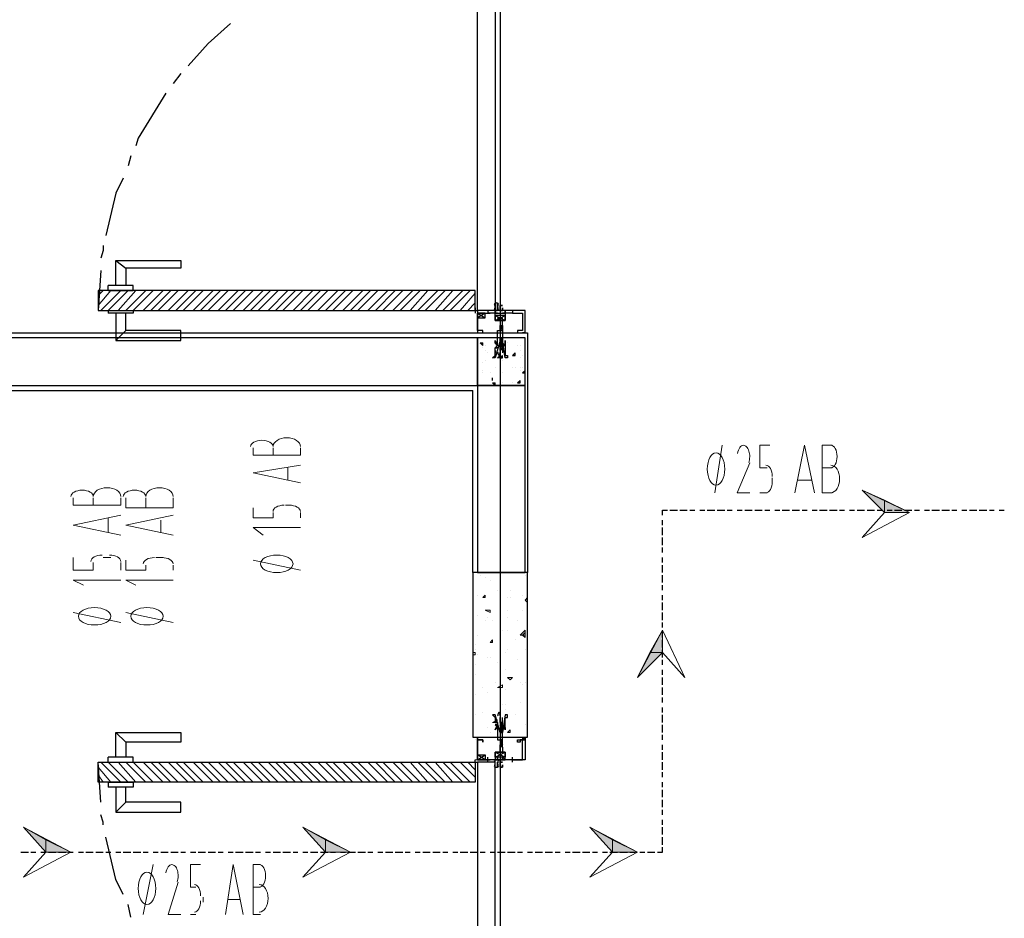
# Model space of a CAD drawing. Header units: millimetres. Extents: x 0 to 420, y 0 to 297.
# Tile 50 of 88: x 192 to 209, y 152 to 167. Entities that reach past the tile are written whole.
import ezdxf

# ---------------------------------------------------------------- set-up
doc = ezdxf.new("R2010")
doc.units = ezdxf.units.MM
doc.layers.add('FILL_000000', color=7, linetype='Continuous')
doc.layers.add('LINE_000000', color=7, linetype='Continuous')

msp = doc.modelspace()

# ---------------------------------------------------------------- hatches: boundary and pattern name
at = {"layer": 'FILL_000000'}
h = msp.add_hatch(color=7, dxfattribs=at)
h.dxf.hatch_style = 1
h.paths.add_polyline_path([(206.587, 158.708), (206.587, 158.919), (206.206, 159.089), (206.587, 158.708)])
h = msp.add_hatch(color=7, dxfattribs=at)
h.dxf.hatch_style = 1
h.paths.add_polyline_path([(207.01, 158.708), (206.587, 158.708), (206.587, 158.919), (207.01, 158.708)])
h = msp.add_hatch(color=7, dxfattribs=at)
h.dxf.hatch_style = 1
h.paths.add_polyline_path([(202.819, 156.718), (202.819, 156.337), (202.607, 156.337), (202.819, 156.718)])
h = msp.add_hatch(color=7, dxfattribs=at)
h.dxf.hatch_style = 1
h.paths.add_polyline_path([(202.819, 156.337), (202.607, 156.337), (202.396, 155.914), (202.819, 156.337)])
h = msp.add_hatch(color=7, dxfattribs=at)
h.dxf.hatch_style = 1
h.paths.add_polyline_path([(192.363, 152.95), (192.363, 153.162), (191.982, 153.374), (192.363, 152.95)])
h = msp.add_hatch(color=7, dxfattribs=at)
h.dxf.hatch_style = 1
h.paths.add_polyline_path([(197.104, 152.95), (197.104, 153.162), (196.723, 153.374), (197.104, 152.95)])
h = msp.add_hatch(color=7, dxfattribs=at)
h.dxf.hatch_style = 1
h.paths.add_polyline_path([(201.972, 152.95), (201.972, 153.162), (201.591, 153.374), (201.972, 152.95)])
h = msp.add_hatch(color=7, dxfattribs=at)
h.dxf.hatch_style = 1
h.paths.add_polyline_path([(192.786, 152.95), (192.363, 152.95), (192.363, 153.162), (192.786, 152.95)])
h = msp.add_hatch(color=7, dxfattribs=at)
h.dxf.hatch_style = 1
h.paths.add_polyline_path([(197.527, 152.95), (197.104, 152.95), (197.104, 153.162), (197.527, 152.95)])
h = msp.add_hatch(color=7, dxfattribs=at)
h.dxf.hatch_style = 1
h.paths.add_polyline_path([(202.396, 152.95), (201.972, 152.95), (201.972, 153.162), (202.396, 152.95)])

# ---------------------------------------------------------------- linework, layer by layer
at = {"layer": 'LINE_000000', "lineweight": 25}
for p, q in [((200.067, 219.371), (200.067, 73.702)), ((194.649, 166.158), (194.522, 165.989)), ((193.802, 164.761), (193.76, 164.592)), ((193.548, 162.983), (193.717, 162.856)), ((193.294, 162.814), (193.252, 162.137)), ((193.421, 162.475), (193.421, 162.56)), ((199.644, 162.179), (199.644, 162.094)), ((199.983, 162.221), (199.983, 162.221)), ((199.983, 162.179), (199.983, 162.137)), ((193.421, 162.137), (193.421, 162.094)), ((199.602, 162.137), (199.686, 162.137)), ((199.686, 162.094), (199.813, 162.01)), ((199.813, 162.094), (199.686, 162.01)), ((199.813, 162.094), (199.898, 162.094)), ((199.813, 162.094), (199.898, 162.094)), ((199.856, 162.137), (199.856, 162.094)), ((199.856, 162.137), (199.856, 162.094)), ((199.856, 162.094), (199.856, 162.094)), ((199.983, 162.052), (200.152, 161.967)), ((199.983, 162.052), (200.152, 161.967)), ((200.279, 162.094), (200.279, 162.094)), ((200.279, 162.094), (200.279, 162.094)), ((200.321, 162.094), (200.321, 162.094)), ((200.067, 161.84), (200.067, 161.883)), ((200.067, 161.883), (200.067, 161.883)), ((200.067, 161.883), (200.11, 161.883)), ((200.067, 161.84), (200.067, 161.84)), ((200.067, 161.84), (200.067, 161.84)), ((200.11, 161.883), (200.11, 161.84)), ((200.11, 161.883), (200.11, 161.883)), ((200.11, 161.883), (200.11, 161.883)), ((200.11, 161.84), (200.11, 161.798)), ((200.11, 161.84), (200.11, 161.84)), ((193.548, 161.629), (193.717, 161.798)), ((199.644, 161.756), (199.644, 161.756)), ((199.686, 161.756), (199.686, 161.756)), ((200.067, 161.798), (200.067, 161.798)), ((200.067, 161.671), (200.067, 161.671)), ((200.067, 161.629), (200.067, 161.671)), ((200.067, 161.671), (200.067, 161.671)), ((200.11, 161.798), (200.11, 161.798)), ((200.11, 161.798), (200.11, 161.798)), ((200.11, 161.671), (200.11, 161.671)), ((200.11, 161.671), (200.11, 161.629)), ((200.11, 161.671), (200.11, 161.671)), ((200.448, 161.756), (200.448, 161.756)), ((200.491, 161.756), (200.491, 161.756)), ((200.491, 161.756), (200.491, 161.756)), ((200.491, 161.756), (200.491, 161.756)), ((199.729, 161.586), (199.771, 161.586)), ((199.729, 161.586), (199.771, 161.544)), ((199.771, 161.544), (199.771, 161.586)), ((199.771, 161.502), (199.771, 161.502)), ((199.813, 161.544), (199.813, 161.544)), ((199.983, 161.544), (199.983, 161.544)), ((200.025, 161.502), (200.025, 161.502)), ((200.067, 161.629), (200.067, 161.629)), ((200.067, 161.586), (200.067, 161.586)), ((200.067, 161.544), (200.067, 161.586)), ((200.067, 161.586), (200.067, 161.586)), ((200.067, 161.502), (200.067, 161.544)), ((200.067, 161.544), (200.067, 161.544)), ((200.067, 161.544), (200.067, 161.544)), ((200.067, 161.544), (200.067, 161.544)), ((200.067, 161.502), (200.11, 161.502)), ((200.067, 161.502), (200.067, 161.502)), ((200.067, 161.459), (200.067, 161.502)), ((200.067, 161.502), (200.067, 161.502)), ((200.067, 161.502), (200.067, 161.502)), ((200.11, 161.629), (200.11, 161.629)), ((200.11, 161.586), (200.11, 161.586)), ((200.11, 161.586), (200.11, 161.544)), ((200.11, 161.544), (200.11, 161.502)), ((200.11, 161.544), (200.11, 161.544)), ((200.11, 161.502), (200.11, 161.502)), ((200.11, 161.502), (200.11, 161.502)), ((200.11, 161.502), (200.11, 161.502)), ((200.11, 161.502), (200.11, 161.417)), ((200.11, 161.502), (200.11, 161.502)), ((200.11, 161.502), (200.11, 161.502)), ((200.194, 161.586), (200.194, 161.586)), ((200.364, 161.544), (200.364, 161.544)), ((200.406, 161.544), (200.406, 161.544)), ((199.813, 161.459), (199.813, 161.459)), ((199.856, 161.417), (199.856, 161.417)), ((199.856, 161.417), (199.856, 161.417)), ((199.856, 161.417), (199.856, 161.417)), ((200.067, 161.459), (200.067, 161.459)), ((200.067, 161.459), (200.067, 161.417)), ((200.067, 161.332), (200.11, 161.375)), ((200.067, 161.332), (200.11, 161.332)), ((200.067, 161.332), (200.067, 161.332)), ((200.11, 161.332), (200.11, 161.375)), ((200.194, 161.332), (200.194, 161.332)), ((200.279, 161.375), (200.321, 161.417)), ((200.279, 161.375), (200.321, 161.375)), ((200.321, 161.375), (200.321, 161.417)), ((200.406, 161.459), (200.406, 161.459)), ((200.406, 161.332), (200.406, 161.332)), ((200.448, 161.375), (200.448, 161.375)), ((199.771, 161.248), (199.771, 161.248)), ((199.813, 161.29), (199.813, 161.29)), ((199.813, 161.29), (199.813, 161.29)), ((199.983, 161.163), (199.983, 161.163)), ((200.11, 161.29), (200.11, 161.29)), ((200.279, 161.163), (200.279, 161.163)), ((200.321, 161.163), (200.321, 161.163)), ((200.406, 161.163), (200.406, 161.163)), ((200.448, 161.163), (200.448, 161.163)), ((199.686, 161.036), (199.686, 161.036)), ((199.771, 161.121), (199.771, 161.121)), ((199.771, 161.078), (199.771, 161.078)), ((199.898, 161.078), (199.898, 161.078)), ((199.94, 160.951), (199.94, 160.994)), ((199.94, 160.951), (199.94, 160.994)), ((200.067, 161.121), (200.067, 161.121)), ((200.067, 161.078), (200.067, 161.078)), ((200.11, 161.078), (200.11, 161.078)), ((200.406, 161.121), (200.406, 161.121)), ((200.448, 161.078), (200.491, 161.121)), ((200.448, 161.078), (200.491, 161.078)), ((200.448, 161.078), (200.448, 161.078)), ((199.94, 160.951), (199.94, 160.951)), ((199.94, 160.909), (199.983, 160.909)), ((199.94, 160.909), (199.983, 160.867)), ((199.983, 160.867), (199.983, 160.909)), ((200.067, 160.909), (200.067, 160.909)), ((200.11, 160.909), (200.11, 160.909)), ((200.279, 160.909), (200.279, 160.909)), ((200.364, 160.909), (200.406, 160.951)), ((200.364, 160.909), (200.406, 160.909)), ((200.406, 160.909), (200.406, 160.951)), ((200.406, 160.951), (200.406, 160.951)), ((189.907, 160.782), (199.602, 160.782)), ((199.602, 157.692), (199.602, 160.782)), ((202.946, 158.75), (203.073, 158.75)), ((203.115, 158.75), (203.242, 158.75)), ((203.285, 158.75), (203.369, 158.75)), ((203.454, 158.75), (203.539, 158.75)), ((203.581, 158.75), (203.708, 158.75)), ((203.75, 158.75), (203.877, 158.75)), ((203.92, 158.75), (204.004, 158.75)), ((204.089, 158.75), (204.174, 158.75)), ((204.216, 158.75), (204.343, 158.75)), ((204.385, 158.75), (204.512, 158.75)), ((204.555, 158.75), (204.639, 158.75)), ((204.724, 158.75), (204.809, 158.75)), ((204.851, 158.75), (204.978, 158.75)), ((205.02, 158.75), (205.147, 158.75)), ((205.19, 158.75), (205.274, 158.75)), ((205.359, 158.75), (205.444, 158.75)), ((205.486, 158.75), (205.613, 158.75)), ((205.655, 158.75), (205.782, 158.75)), ((205.825, 158.75), (205.909, 158.75)), ((205.994, 158.75), (206.079, 158.75)), ((206.121, 158.75), (206.248, 158.75)), ((206.29, 158.75), (206.417, 158.75)), ((206.46, 158.75), (206.544, 158.75)), ((206.629, 158.75), (206.714, 158.75)), ((206.756, 158.75), (206.883, 158.75)), ((206.925, 158.75), (207.052, 158.75)), ((207.095, 158.75), (207.179, 158.75)), ((207.264, 158.75), (207.349, 158.75)), ((207.391, 158.75), (207.518, 158.75)), ((207.56, 158.75), (207.687, 158.75)), ((207.73, 158.75), (207.814, 158.75)), ((207.899, 158.75), (207.984, 158.75)), ((208.026, 158.75), (208.153, 158.75)), ((208.195, 158.75), (208.322, 158.75)), ((208.365, 158.75), (208.449, 158.75)), ((208.534, 158.75), (208.619, 158.75)), ((202.819, 158.496), (202.819, 158.581)), ((202.819, 158.327), (202.819, 158.454)), ((202.819, 158.157), (202.819, 158.284)), ((202.819, 158.03), (202.819, 158.115)), ((202.819, 157.861), (202.819, 157.946)), ((202.819, 157.692), (202.819, 157.819)), ((202.819, 157.522), (202.819, 157.649)), ((202.819, 157.395), (202.819, 157.48)), ((202.819, 157.226), (202.819, 157.311)), ((202.819, 157.057), (202.819, 157.184)), ((202.819, 156.887), (202.819, 157.014)), ((202.819, 156.76), (202.819, 156.845)), ((202.819, 156.591), (202.819, 156.676)), ((202.819, 156.422), (202.819, 156.549)), ((202.819, 156.252), (202.819, 156.379)), ((202.819, 156.125), (202.819, 156.21)), ((202.819, 155.956), (202.819, 156.041)), ((202.819, 155.787), (202.819, 155.914)), ((202.819, 155.617), (202.819, 155.744)), ((202.819, 155.49), (202.819, 155.575)), ((202.819, 155.321), (202.819, 155.406)), ((200.067, 155.152), (200.067, 155.236)), ((200.067, 155.152), (200.11, 155.109)), ((200.067, 155.152), (200.067, 155.152)), ((200.067, 155.152), (200.067, 155.109)), ((200.11, 155.152), (200.11, 155.236)), ((200.11, 155.109), (200.11, 155.152)), ((200.11, 155.152), (200.11, 155.152)), ((202.819, 155.152), (202.819, 155.279)), ((193.548, 154.982), (193.717, 154.813)), ((200.067, 155.109), (200.067, 155.109)), ((200.067, 155.109), (200.067, 155.109)), ((200.067, 155.109), (200.067, 155.067)), ((200.067, 155.109), (200.067, 155.109)), ((200.067, 155.067), (200.067, 155.025)), ((200.067, 155.067), (200.067, 155.067)), ((200.067, 155.067), (200.067, 155.067)), ((200.067, 155.025), (200.067, 155.025)), ((200.067, 155.025), (200.11, 155.025)), ((200.067, 155.025), (200.067, 155.025)), ((200.067, 155.025), (200.067, 155.025)), ((200.067, 155.025), (200.067, 154.982)), ((200.067, 154.982), (200.067, 154.982)), ((200.067, 154.982), (200.067, 154.982)), ((200.067, 154.982), (200.067, 154.982)), ((200.067, 154.982), (200.067, 154.982)), ((200.11, 155.109), (200.11, 155.109)), ((200.11, 155.109), (200.11, 155.109)), ((200.11, 155.109), (200.11, 155.109)), ((200.11, 155.067), (200.11, 155.109)), ((200.11, 155.067), (200.11, 155.067)), ((200.11, 155.025), (200.11, 155.067)), ((200.11, 155.067), (200.11, 155.067)), ((200.11, 155.067), (200.11, 155.067)), ((200.11, 155.025), (200.11, 155.025)), ((200.11, 155.025), (200.11, 155.025)), ((200.11, 155.025), (200.11, 155.025)), ((200.11, 154.982), (200.11, 155.025)), ((200.11, 154.982), (200.11, 154.982)), ((200.11, 154.982), (200.11, 154.982)), ((202.819, 154.982), (202.819, 155.109)), ((199.644, 154.855), (199.644, 154.855)), ((199.686, 154.855), (199.686, 154.855)), ((200.067, 154.855), (200.067, 154.813)), ((200.11, 154.855), (200.11, 154.855)), ((200.11, 154.813), (200.11, 154.855)), ((200.448, 154.855), (200.448, 154.855)), ((200.491, 154.855), (200.448, 154.855)), ((200.448, 154.855), (200.491, 154.855)), ((200.491, 154.855), (200.491, 154.855)), ((202.819, 154.855), (202.819, 154.94)), ((200.067, 154.813), (200.067, 154.813)), ((200.067, 154.813), (200.067, 154.813)), ((200.067, 154.813), (200.11, 154.771)), ((200.067, 154.813), (200.067, 154.813)), ((200.067, 154.813), (200.067, 154.771)), ((200.067, 154.813), (200.067, 154.813)), ((200.067, 154.771), (200.067, 154.771)), ((200.067, 154.771), (200.11, 154.728)), ((200.11, 154.813), (200.11, 154.813)), ((200.11, 154.813), (200.11, 154.813)), ((200.11, 154.813), (200.11, 154.813)), ((200.11, 154.813), (200.11, 154.813)), ((200.11, 154.771), (200.11, 154.813)), ((200.11, 154.771), (200.11, 154.771)), ((200.11, 154.728), (200.11, 154.771)), ((200.11, 154.728), (200.11, 154.728)), ((200.11, 154.728), (200.11, 154.728)), ((202.819, 154.686), (202.819, 154.771)), ((193.421, 154.474), (193.421, 154.559)), ((199.644, 154.474), (199.644, 154.517)), ((199.686, 154.517), (199.813, 154.601)), ((199.813, 154.517), (199.686, 154.601)), ((199.813, 154.517), (199.898, 154.517)), ((199.813, 154.517), (199.898, 154.517)), ((199.856, 154.474), (199.856, 154.559)), ((199.856, 154.474), (199.856, 154.559)), ((199.856, 154.517), (199.856, 154.517)), ((199.983, 154.559), (200.152, 154.644)), ((199.983, 154.559), (200.152, 154.644)), ((200.279, 154.474), (200.279, 154.559)), ((200.279, 154.517), (200.279, 154.517)), ((200.279, 154.517), (200.279, 154.517)), ((200.321, 154.517), (200.321, 154.517)), ((202.819, 154.517), (202.819, 154.644)), ((193.294, 153.797), (193.252, 154.474)), ((199.602, 154.474), (199.686, 154.474)), ((199.983, 154.474), (199.983, 154.474)), ((199.983, 154.39), (199.983, 154.39)), ((202.819, 154.347), (202.819, 154.474)), ((202.819, 154.22), (202.819, 154.305)), ((193.421, 154.136), (193.421, 154.051)), ((202.819, 154.051), (202.819, 154.136)), ((202.819, 153.882), (202.819, 154.009)), ((202.819, 153.712), (202.819, 153.839)), ((193.548, 153.628), (193.717, 153.797)), ((202.819, 153.585), (202.819, 153.67)), ((202.819, 153.416), (202.819, 153.501)), ((202.819, 153.247), (202.819, 153.374)), ((202.819, 153.077), (202.819, 153.204)), ((191.939, 152.95), (192.066, 152.95)), ((192.109, 152.95), (192.193, 152.95)), ((192.278, 152.95), (192.363, 152.95)), ((192.405, 152.95), (192.532, 152.95)), ((192.574, 152.95), (192.701, 152.95)), ((192.744, 152.95), (192.828, 152.95)), ((192.913, 152.95), (192.998, 152.95)), ((193.04, 152.95), (193.167, 152.95)), ((193.209, 152.95), (193.336, 152.95)), ((193.379, 152.95), (193.463, 152.95)), ((193.548, 152.95), (193.633, 152.95)), ((193.675, 152.95), (193.802, 152.95)), ((193.844, 152.95), (193.971, 152.95)), ((194.014, 152.95), (194.098, 152.95)), ((194.183, 152.95), (194.268, 152.95)), ((194.31, 152.95), (194.437, 152.95)), ((194.479, 152.95), (194.606, 152.95)), ((194.649, 152.95), (194.733, 152.95)), ((194.818, 152.95), (194.903, 152.95)), ((194.945, 152.95), (195.072, 152.95)), ((195.114, 152.95), (195.241, 152.95)), ((195.284, 152.95), (195.368, 152.95)), ((195.453, 152.95), (195.538, 152.95)), ((195.58, 152.95), (195.707, 152.95)), ((195.749, 152.95), (195.876, 152.95)), ((195.919, 152.95), (196.003, 152.95)), ((196.088, 152.95), (196.173, 152.95)), ((196.215, 152.95), (196.342, 152.95)), ((196.384, 152.95), (196.511, 152.95)), ((196.554, 152.95), (196.638, 152.95)), ((196.723, 152.95), (196.808, 152.95)), ((196.85, 152.95), (196.977, 152.95)), ((197.019, 152.95), (197.146, 152.95)), ((197.189, 152.95), (197.273, 152.95)), ((197.358, 152.95), (197.443, 152.95)), ((197.485, 152.95), (197.612, 152.95)), ((197.654, 152.95), (197.781, 152.95)), ((197.824, 152.95), (197.908, 152.95)), ((197.993, 152.95), (198.078, 152.95)), ((198.12, 152.95), (198.247, 152.95)), ((198.289, 152.95), (198.416, 152.95)), ((198.459, 152.95), (198.543, 152.95)), ((198.628, 152.95), (198.713, 152.95)), ((198.755, 152.95), (198.882, 152.95)), ((198.924, 152.95), (199.051, 152.95)), ((199.094, 152.95), (199.178, 152.95)), ((199.263, 152.95), (199.348, 152.95)), ((199.39, 152.95), (199.517, 152.95)), ((199.559, 152.95), (199.686, 152.95)), ((199.729, 152.95), (199.813, 152.95)), ((199.898, 152.95), (199.983, 152.95)), ((200.025, 152.95), (200.152, 152.95)), ((200.194, 152.95), (200.321, 152.95)), ((200.364, 152.95), (200.448, 152.95)), ((200.533, 152.95), (200.618, 152.95)), ((200.66, 152.95), (200.787, 152.95)), ((200.829, 152.95), (200.956, 152.95)), ((200.999, 152.95), (201.083, 152.95)), ((201.168, 152.95), (201.253, 152.95)), ((201.295, 152.95), (201.422, 152.95)), ((201.464, 152.95), (201.591, 152.95)), ((201.634, 152.95), (201.718, 152.95)), ((201.803, 152.95), (201.888, 152.95)), ((201.93, 152.95), (202.057, 152.95)), ((202.099, 152.95), (202.226, 152.95)), ((202.269, 152.95), (202.353, 152.95)), ((202.438, 152.95), (202.523, 152.95)), ((202.565, 152.95), (202.692, 152.95)), ((193.802, 151.85), (193.76, 152.061))]:
    msp.add_line(p, q, dxfattribs=at)
at = {"layer": 'LINE_000000', "lineweight": 0}
for p, q in [((193.463, 162.475), (193.252, 162.221)), ((193.336, 162.475), (193.252, 162.391)), ((193.633, 162.475), (193.294, 162.137)), ((193.76, 162.475), (193.421, 162.137)), ((193.887, 162.475), (193.59, 162.137)), ((194.056, 162.475), (193.717, 162.137)), ((194.183, 162.475), (193.844, 162.137)), ((194.352, 162.475), (194.014, 162.137)), ((194.479, 162.475), (194.141, 162.137)), ((194.606, 162.475), (194.268, 162.137)), ((194.776, 162.475), (194.437, 162.137)), ((194.903, 162.475), (194.564, 162.137)), ((195.03, 162.475), (194.691, 162.137)), ((195.199, 162.475), (194.86, 162.137)), ((195.326, 162.475), (194.987, 162.137)), ((195.453, 162.475), (195.114, 162.137)), ((195.622, 162.475), (195.284, 162.137)), ((195.749, 162.475), (195.411, 162.137)), ((195.876, 162.475), (195.538, 162.137)), ((196.046, 162.475), (195.707, 162.137)), ((196.173, 162.475), (195.834, 162.137)), ((196.3, 162.475), (195.961, 162.137)), ((196.469, 162.475), (196.13, 162.137)), ((196.596, 162.475), (196.257, 162.137)), ((196.723, 162.475), (196.384, 162.137)), ((196.892, 162.475), (196.554, 162.137)), ((197.019, 162.475), (196.681, 162.137)), ((197.146, 162.475), (196.808, 162.137)), ((197.316, 162.475), (196.977, 162.137)), ((197.443, 162.475), (197.104, 162.137)), ((197.57, 162.475), (197.231, 162.137)), ((197.739, 162.475), (197.4, 162.137)), ((197.866, 162.475), (197.527, 162.137)), ((197.993, 162.475), (197.654, 162.137)), ((198.162, 162.475), (197.824, 162.137)), ((198.289, 162.475), (197.951, 162.137)), ((198.416, 162.475), (198.078, 162.137)), ((198.586, 162.475), (198.247, 162.137)), ((198.713, 162.475), (198.374, 162.137)), ((198.84, 162.475), (198.543, 162.137)), ((199.009, 162.475), (198.67, 162.137)), ((199.136, 162.475), (198.797, 162.137)), ((199.263, 162.475), (198.967, 162.137)), ((199.432, 162.475), (199.094, 162.137)), ((199.559, 162.475), (199.221, 162.137)), ((199.644, 162.433), (199.39, 162.137)), ((199.644, 162.264), (199.517, 162.137)), ((200.067, 161.756), (200.067, 161.756)), ((199.729, 157.649), (199.729, 157.649)), ((199.813, 157.607), (199.813, 157.607)), ((199.898, 157.565), (199.898, 157.565)), ((200.491, 157.649), (200.491, 157.649)), ((200.025, 157.395), (200.025, 157.395)), ((200.237, 157.395), (200.237, 157.395)), ((199.686, 157.311), (199.686, 157.311)), ((199.686, 157.311), (199.686, 157.311)), ((199.771, 157.268), (199.813, 157.311)), ((199.771, 157.268), (199.813, 157.268)), ((199.813, 157.268), (199.813, 157.311)), ((200.194, 157.268), (200.194, 157.268)), ((200.237, 157.268), (200.237, 157.268)), ((200.448, 157.311), (200.448, 157.311)), ((200.491, 157.226), (200.533, 157.268)), ((200.491, 157.226), (200.533, 157.184)), ((200.533, 157.184), (200.533, 157.268)), ((199.813, 157.057), (199.898, 157.057)), ((199.813, 157.057), (199.898, 157.014)), ((199.898, 157.014), (199.898, 157.057)), ((200.194, 157.057), (200.194, 157.057)), ((200.448, 157.057), (200.448, 157.057)), ((199.686, 156.972), (199.686, 156.972)), ((199.813, 156.887), (199.813, 156.887)), ((199.856, 156.93), (199.856, 156.93)), ((199.94, 156.887), (199.94, 156.887)), ((200.194, 156.93), (200.194, 156.93)), ((200.364, 156.887), (200.364, 156.887)), ((200.11, 156.718), (200.11, 156.718)), ((200.194, 156.718), (200.194, 156.718)), ((200.406, 156.633), (200.491, 156.718)), ((200.448, 156.633), (200.491, 156.676)), ((200.491, 156.591), (200.491, 156.676)), ((199.686, 156.633), (199.686, 156.633)), ((199.898, 156.506), (199.94, 156.549)), ((199.898, 156.506), (199.94, 156.506)), ((199.898, 156.506), (199.898, 156.506)), ((199.94, 156.506), (199.94, 156.549)), ((200.321, 156.549), (200.321, 156.549)), ((200.448, 156.633), (200.491, 156.591)), ((199.602, 156.337), (199.644, 156.337)), ((199.644, 156.464), (199.644, 156.464)), ((199.644, 156.379), (199.644, 156.379)), ((199.644, 156.295), (199.644, 156.337)), ((200.152, 156.337), (200.152, 156.337)), ((200.194, 156.379), (200.194, 156.379)), ((200.491, 156.379), (200.491, 156.379)), ((199.602, 156.295), (199.644, 156.295)), ((199.686, 156.295), (199.686, 156.295)), ((199.856, 156.252), (199.856, 156.252)), ((199.898, 156.252), (199.898, 156.252)), ((200.025, 156.168), (200.025, 156.168)), ((200.364, 156.21), (200.364, 156.21)), ((199.644, 156.125), (199.644, 156.125)), ((200.152, 156.041), (200.152, 156.041)), ((199.644, 155.956), (199.644, 155.956)), ((199.983, 155.829), (199.983, 155.829)), ((200.194, 155.914), (200.279, 155.914)), ((200.194, 155.914), (200.237, 155.871)), ((200.237, 155.871), (200.279, 155.914)), ((200.406, 155.829), (200.406, 155.829)), ((200.491, 155.829), (200.491, 155.829)), ((199.771, 155.744), (199.771, 155.744)), ((199.856, 155.66), (199.856, 155.66)), ((200.025, 155.744), (200.11, 155.787)), ((200.025, 155.744), (200.11, 155.744)), ((200.11, 155.744), (200.11, 155.787)), ((200.152, 155.702), (200.152, 155.702)), ((200.448, 155.787), (200.448, 155.787)), ((199.644, 155.617), (199.644, 155.617)), ((200.406, 155.49), (200.406, 155.49)), ((200.533, 155.49), (200.533, 155.49)), ((200.533, 155.49), (200.533, 155.49)), ((199.771, 155.321), (199.771, 155.321)), ((200.11, 155.448), (200.11, 155.448)), ((200.152, 155.448), (200.152, 155.448)), ((200.152, 155.363), (200.152, 155.363)), ((199.644, 155.279), (199.644, 155.279)), ((199.94, 155.152), (200.025, 155.194)), ((199.94, 155.152), (199.983, 155.152)), ((199.983, 155.152), (200.025, 155.194)), ((199.983, 155.194), (199.983, 155.194)), ((200.321, 155.279), (200.321, 155.279)), ((200.533, 155.152), (200.533, 155.152)), ((200.533, 155.152), (200.533, 155.152)), ((199.856, 155.067), (199.856, 155.067)), ((199.898, 154.982), (199.898, 154.982)), ((200.11, 155.067), (200.11, 155.067)), ((200.152, 155.025), (200.152, 155.025)), ((200.194, 154.982), (200.237, 155.025)), ((200.491, 155.109), (200.491, 155.109)), ((199.602, 154.94), (199.602, 154.94)), ((200.067, 154.898), (200.067, 154.898)), ((193.463, 154.136), (193.252, 154.39)), ((193.633, 154.136), (193.294, 154.474)), ((193.76, 154.136), (193.421, 154.474)), ((193.887, 154.136), (193.59, 154.474)), ((194.056, 154.136), (193.717, 154.474)), ((194.183, 154.136), (193.844, 154.474)), ((194.352, 154.136), (194.014, 154.474)), ((194.479, 154.136), (194.141, 154.474)), ((194.606, 154.136), (194.268, 154.474)), ((194.776, 154.136), (194.437, 154.474)), ((194.903, 154.136), (194.564, 154.474)), ((195.03, 154.136), (194.691, 154.474)), ((195.199, 154.136), (194.86, 154.474)), ((195.326, 154.136), (194.987, 154.474)), ((195.453, 154.136), (195.114, 154.474)), ((195.622, 154.136), (195.284, 154.474)), ((195.749, 154.136), (195.411, 154.474)), ((195.876, 154.136), (195.538, 154.474)), ((196.046, 154.136), (195.707, 154.474)), ((196.173, 154.136), (195.834, 154.474)), ((196.3, 154.136), (195.961, 154.474)), ((196.469, 154.136), (196.13, 154.474)), ((196.596, 154.136), (196.257, 154.474)), ((196.723, 154.136), (196.384, 154.474)), ((196.892, 154.136), (196.554, 154.474)), ((197.019, 154.136), (196.681, 154.474)), ((197.146, 154.136), (196.808, 154.474)), ((197.316, 154.136), (196.977, 154.474)), ((197.443, 154.136), (197.104, 154.474)), ((197.57, 154.136), (197.231, 154.474)), ((197.739, 154.136), (197.4, 154.474)), ((197.866, 154.136), (197.527, 154.474)), ((197.993, 154.136), (197.654, 154.474)), ((198.162, 154.136), (197.824, 154.474)), ((198.289, 154.136), (197.951, 154.474)), ((198.416, 154.136), (198.078, 154.474)), ((198.586, 154.136), (198.247, 154.474)), ((198.713, 154.136), (198.374, 154.474)), ((198.84, 154.136), (198.543, 154.474)), ((199.009, 154.136), (198.67, 154.474)), ((199.136, 154.136), (198.797, 154.474)), ((199.263, 154.136), (198.967, 154.474)), ((199.432, 154.136), (199.094, 154.474)), ((199.559, 154.136), (199.221, 154.474)), ((199.644, 154.22), (199.39, 154.474)), ((199.644, 154.347), (199.517, 154.474)), ((193.336, 154.136), (193.252, 154.263))]:
    msp.add_line(p, q, dxfattribs=at)
at = {"layer": 'LINE_000000', "lineweight": 13}
for p, q in [((199.644, 162.137), (199.644, 162.137)), ((203.708, 159.046), (203.835, 159.851)), ((196.215, 159.808), (196.215, 159.681)), ((196.681, 159.681), (196.681, 159.808)), ((196.469, 159.47), (196.469, 159.258)), ((205.698, 159.47), (205.528, 159.47)), ((204.682, 159.216), (204.682, 159.3)), ((205.359, 159.258), (205.105, 159.258)), ((204.47, 159.046), (204.597, 159.046)), ((205.528, 159.046), (205.698, 159.046)), ((193.167, 158.962), (193.167, 158.835)), ((193.633, 158.835), (193.633, 158.962)), ((194.056, 158.962), (194.056, 158.792)), ((194.522, 158.792), (194.522, 158.962)), ((196.511, 158.835), (196.427, 158.835)), ((196.681, 158.623), (196.681, 158.708)), ((193.421, 158.623), (193.421, 158.369)), ((194.31, 158.581), (194.31, 158.369)), ((193.463, 157.946), (193.336, 157.946)), ((193.633, 157.734), (193.633, 157.861)), ((194.352, 157.946), (194.225, 157.946)), ((196.681, 157.734), (195.876, 157.903)), ((194.522, 157.734), (194.522, 157.819)), ((193.633, 156.845), (192.828, 157.014)), ((194.522, 156.845), (193.717, 157.014)), ((199.644, 154.474), (199.644, 154.474)), ((194.014, 151.892), (194.183, 152.739)), ((196.003, 152.358), (195.876, 152.358)), ((195.03, 152.104), (195.03, 152.188)), ((195.665, 152.146), (195.453, 152.146)), ((194.818, 151.892), (194.903, 151.892)), ((195.876, 151.892), (196.003, 151.892))]:
    msp.add_line(p, q, dxfattribs=at)
at = {"layer": 'LINE_000000', "lineweight": 25}
for points in [[(199.686, 162.137), (199.686, 168.571), (199.983, 168.571), (199.983, 162.137), (199.686, 162.137)], [(199.644, 162.475), (193.252, 162.475), (193.252, 162.137), (199.644, 162.137), (199.644, 162.475)], [(200.067, 162.137), (199.983, 162.137), (199.983, 162.094), (200.025, 162.094), (200.11, 162.094), (200.152, 162.094), (200.11, 162.094), (200.152, 162.094), (200.152, 162.137), (200.067, 162.137), (200.11, 162.137), (200.11, 162.179), (200.11, 162.137), (200.067, 162.137), (200.067, 162.221), (200.11, 162.221), (200.067, 162.221), (200.067, 162.137), (200.067, 162.179), (200.067, 162.137)], [(200.067, 162.137), (199.983, 162.137), (199.983, 162.094), (200.025, 162.094), (200.11, 162.094), (200.152, 162.094), (200.11, 162.094), (200.152, 162.094), (200.152, 162.137), (200.067, 162.137), (200.11, 162.137), (200.11, 162.179), (200.11, 162.137), (200.067, 162.137), (200.067, 162.221), (200.11, 162.221), (200.067, 162.221), (200.067, 162.137), (200.067, 162.179), (200.067, 162.137)], [(199.813, 162.094), (199.686, 162.094), (199.686, 162.01), (199.813, 162.01), (199.813, 162.094)], [(199.686, 160.867), (199.686, 161.671), (189.865, 161.671), (189.865, 160.867), (199.686, 160.867)], [(200.491, 161.671), (199.686, 161.671), (199.686, 160.867), (200.491, 160.867), (200.491, 161.671)], [(200.067, 161.671), (200.067, 161.629), (199.983, 161.332), (199.94, 161.332), (199.983, 161.375), (199.983, 161.417), (199.983, 161.459), (199.983, 161.417), (199.983, 161.459), (199.983, 161.502), (200.025, 161.502), (199.983, 161.502), (200.025, 161.544), (200.025, 161.586), (200.025, 161.629), (200.025, 161.798), (200.11, 161.798), (200.11, 161.629), (200.11, 161.586), (200.152, 161.544), (200.11, 161.544), (200.152, 161.544), (200.152, 161.502), (200.152, 161.459), (200.152, 161.417), (200.152, 161.459), (200.152, 161.417), (200.152, 161.375), (200.194, 161.375), (200.194, 161.332), (200.152, 161.332), (200.11, 161.629), (200.11, 161.671), (200.067, 161.671)], [(200.491, 161.756), (200.448, 161.756), (200.491, 161.756)], [(200.448, 161.756), (200.491, 161.756), (200.448, 161.756)], [(200.025, 161.544), (199.983, 161.586), (199.983, 161.629), (200.025, 161.544)], [(200.11, 161.502), (200.067, 161.459), (200.11, 161.502)], [(200.152, 161.544), (200.152, 161.586), (200.152, 161.629), (200.152, 161.544)], [(200.025, 161.332), (200.067, 161.375), (200.11, 161.332), (200.025, 161.332)], [(199.686, 157.692), (200.491, 157.692), (200.491, 160.867), (199.686, 160.867), (199.686, 157.692)], [(199.602, 154.898), (200.533, 154.898), (200.533, 157.692), (199.602, 157.692), (199.602, 154.898)], [(200.067, 154.982), (199.983, 155.279), (199.94, 155.279), (199.983, 155.236), (199.983, 155.194), (199.983, 155.152), (200.025, 155.152), (200.025, 155.109), (199.983, 155.109), (200.025, 155.067), (200.025, 155.109), (200.025, 155.067), (200.025, 155.025), (200.025, 154.982), (200.025, 154.855), (200.11, 154.855), (200.11, 154.982), (200.11, 155.025), (200.152, 155.067), (200.11, 155.067), (200.11, 155.109), (200.152, 155.067), (200.152, 155.109), (200.152, 155.152), (200.152, 155.194), (200.152, 155.236), (200.194, 155.236), (200.194, 155.279), (200.152, 155.279), (200.11, 154.982), (200.067, 154.982)], [(199.686, 154.898), (199.686, 154.855), (199.686, 154.898)], [(199.686, 154.855), (199.686, 154.898), (199.686, 154.855)], [(200.11, 154.813), (200.067, 154.813), (200.11, 154.813)], [(199.813, 154.517), (199.686, 154.517), (199.686, 154.601), (199.813, 154.601), (199.813, 154.517)], [(200.067, 154.517), (199.983, 154.517), (200.025, 154.517), (200.025, 154.559), (200.025, 154.517), (200.11, 154.517), (200.11, 154.559), (200.152, 154.517), (200.11, 154.517), (200.152, 154.517), (200.067, 154.517), (200.067, 154.474), (200.11, 154.474), (200.067, 154.474), (200.067, 154.39), (200.11, 154.39), (200.11, 154.432), (200.11, 154.39), (200.067, 154.39), (200.067, 154.432), (200.067, 154.39), (200.067, 154.474), (200.067, 154.517)], [(200.067, 154.517), (199.983, 154.517), (200.025, 154.517), (200.025, 154.559), (200.025, 154.517), (200.11, 154.517), (200.11, 154.559), (200.152, 154.517), (200.11, 154.517), (200.152, 154.517), (200.067, 154.517), (200.067, 154.474), (200.11, 154.474), (200.067, 154.474), (200.067, 154.39), (200.11, 154.39), (200.11, 154.432), (200.11, 154.39), (200.067, 154.39), (200.067, 154.432), (200.067, 154.39), (200.067, 154.474), (200.067, 154.517)], [(199.644, 154.136), (193.252, 154.136), (193.252, 154.474), (199.644, 154.474), (199.644, 154.136)], [(199.686, 154.474), (199.686, 148.082), (199.983, 148.082), (199.983, 154.474), (199.686, 154.474)], [(200.025, 154.39), (200.025, 154.474), (200.025, 154.39)]]:
    msp.add_lwpolyline(points, close=True, dxfattribs=at)
for points in [[(195.495, 167.005), (195.114, 166.666), (194.776, 166.285)], [(194.395, 165.82), (193.929, 165.058), (193.887, 164.931)], [(193.675, 164.38), (193.548, 164.126), (193.379, 163.407)], [(193.336, 163.237), (193.336, 163.153), (193.294, 163.026)], [(193.548, 162.56), (193.548, 162.983), (194.649, 162.983), (194.649, 162.856), (193.717, 162.856), (193.717, 162.56)], [(193.421, 162.475), (193.844, 162.475), (193.844, 162.56), (193.421, 162.56)], [(200.042, 162.251), (200.033, 162.257), (200.023, 162.261), (200.014, 162.263), (200.004, 162.264), (199.994, 162.263), (199.984, 162.261), (199.975, 162.257), (199.966, 162.251)], [(199.973, 162.156), (199.977, 162.167), (199.98, 162.178), (199.982, 162.189), (199.983, 162.2), (199.982, 162.211), (199.98, 162.223), (199.977, 162.234), (199.973, 162.244)], [(200.025, 162.221), (200.025, 162.137), (200.025, 162.264)], [(200.035, 162.244), (200.03, 162.234), (200.027, 162.223), (200.026, 162.211), (200.025, 162.2), (200.026, 162.189), (200.027, 162.178), (200.03, 162.167), (200.035, 162.156)], [(193.421, 162.137), (193.844, 162.137), (193.844, 162.094), (193.421, 162.094)], [(193.548, 162.094), (193.548, 161.629), (194.649, 161.629), (194.649, 161.798), (193.717, 161.798), (193.717, 162.094)], [(200.491, 162.137), (200.152, 162.137), (200.152, 162.094), (200.11, 162.094), (200.152, 162.094), (200.152, 161.967), (200.067, 161.967), (199.983, 161.967), (199.983, 162.094), (200.025, 162.094), (199.983, 162.094), (199.983, 162.137), (199.686, 162.137), (199.686, 161.756), (199.771, 161.756), (199.771, 161.798), (199.686, 161.798), (199.686, 162.094), (199.856, 162.094)], [(200.279, 162.094), (200.279, 162.094), (200.152, 162.094), (200.152, 161.967), (199.983, 161.967), (199.983, 162.094), (199.856, 162.094)], [(199.966, 162.149), (199.975, 162.144), (199.984, 162.14), (199.994, 162.137), (200.004, 162.137), (200.014, 162.137), (200.023, 162.14), (200.033, 162.144), (200.042, 162.149)], [(199.983, 161.967), (200.152, 161.967), (200.152, 162.052), (199.983, 162.052), (199.983, 161.967), (200.152, 162.052)], [(199.983, 161.967), (200.152, 161.967), (200.152, 162.052), (199.983, 162.052), (199.983, 161.967), (200.152, 162.052)], [(200.11, 161.883), (200.11, 161.967), (200.11, 162.01), (200.067, 162.01), (200.067, 161.967), (200.067, 162.01), (200.025, 162.01), (200.067, 161.967), (200.067, 161.883)], [(200.279, 162.137), (200.279, 162.094), (200.321, 162.094), (200.448, 162.094), (200.448, 161.798), (200.406, 161.798), (200.364, 161.798), (200.364, 161.756), (200.491, 161.756), (200.491, 162.137)], [(200.067, 161.883), (200.11, 161.883), (200.067, 161.84), (200.11, 161.84), (200.067, 161.84)], [(200.11, 161.798), (200.067, 161.798), (200.11, 161.84)], [(200.067, 161.798), (200.11, 161.798), (200.067, 161.798), (200.067, 161.84)], [(189.907, 161.756), (200.533, 161.756), (200.533, 157.692)], [(200.067, 161.629), (200.11, 161.629), (200.067, 161.629), (200.11, 161.671)], [(200.11, 161.586), (200.11, 161.629), (200.067, 161.586), (200.11, 161.629)], [(200.11, 161.586), (200.067, 161.586), (200.067, 161.629)], [(200.067, 161.586), (200.11, 161.586), (200.067, 161.544)], [(200.11, 161.544), (200.067, 161.544), (200.11, 161.544), (200.067, 161.502), (200.11, 161.502)], [(200.025, 161.434), (200.026, 161.425), (200.027, 161.417), (200.029, 161.409), (200.032, 161.4), (200.035, 161.393), (200.039, 161.385), (200.044, 161.378), (200.049, 161.371)], [(200.043, 161.371), (200.048, 161.378), (200.053, 161.385), (200.057, 161.393), (200.06, 161.4), (200.063, 161.409), (200.065, 161.417), (200.067, 161.425), (200.067, 161.434)], [(202.819, 158.665), (202.819, 158.75), (202.904, 158.75)], [(200.049, 155.325), (200.044, 155.318), (200.039, 155.311), (200.035, 155.303), (200.032, 155.295), (200.029, 155.287), (200.027, 155.279), (200.026, 155.27), (200.025, 155.262)], [(200.067, 155.262), (200.067, 155.27), (200.065, 155.279), (200.063, 155.287), (200.06, 155.295), (200.057, 155.303), (200.053, 155.311), (200.048, 155.318), (200.043, 155.325)], [(200.11, 155.152), (200.067, 155.152), (200.11, 155.109)], [(193.548, 154.559), (193.548, 154.982), (194.649, 154.982), (194.649, 154.813), (193.717, 154.813), (193.717, 154.559)], [(200.025, 155.067), (199.983, 155.025), (200.025, 155.109)], [(200.067, 155.067), (200.11, 155.067), (200.067, 155.109), (200.11, 155.109), (200.067, 155.109)], [(200.11, 155.067), (200.067, 155.067), (200.11, 155.025)], [(200.11, 155.025), (200.067, 155.025), (200.11, 154.982)], [(200.11, 154.982), (200.067, 154.982), (200.11, 154.982), (200.067, 155.025)], [(200.152, 155.067), (200.152, 155.025), (200.152, 155.109)], [(200.491, 154.517), (200.152, 154.517), (200.11, 154.517), (200.152, 154.517), (200.152, 154.644), (200.067, 154.644), (199.983, 154.644), (199.983, 154.517), (200.025, 154.517), (199.983, 154.517), (199.686, 154.517), (199.686, 154.855), (199.771, 154.855), (199.771, 154.813), (199.771, 154.855), (199.686, 154.855), (199.686, 154.517), (199.856, 154.517)], [(200.11, 154.855), (200.067, 154.855), (200.11, 154.813)], [(200.279, 154.517), (200.321, 154.517), (200.448, 154.517), (200.448, 154.855), (200.406, 154.855), (200.406, 154.813), (200.364, 154.813), (200.364, 154.855), (200.491, 154.855), (200.491, 154.517)], [(200.491, 154.898), (200.491, 154.855), (200.448, 154.898)], [(200.448, 154.898), (200.448, 154.855), (200.491, 154.898)], [(200.11, 154.728), (200.11, 154.644), (200.067, 154.644), (200.025, 154.644), (200.067, 154.644), (200.067, 154.771)], [(200.067, 154.771), (200.11, 154.771), (200.067, 154.771), (200.11, 154.728)], [(193.421, 154.474), (193.844, 154.474), (193.844, 154.559), (193.421, 154.559)], [(200.279, 154.517), (200.279, 154.517), (200.152, 154.517), (200.152, 154.644), (199.983, 154.644), (199.983, 154.517), (199.856, 154.517)], [(200.042, 154.504), (200.033, 154.51), (200.023, 154.514), (200.014, 154.516), (200.004, 154.517), (199.994, 154.516), (199.984, 154.514), (199.975, 154.51), (199.966, 154.504)], [(199.973, 154.409), (199.977, 154.42), (199.98, 154.431), (199.982, 154.442), (199.983, 154.453), (199.982, 154.464), (199.98, 154.476), (199.977, 154.487), (199.973, 154.497)], [(199.983, 154.644), (200.152, 154.644), (200.152, 154.559), (199.983, 154.559), (199.983, 154.644), (200.152, 154.559)], [(199.983, 154.644), (200.152, 154.644), (200.152, 154.559), (199.983, 154.559), (199.983, 154.644), (200.152, 154.559)], [(200.035, 154.497), (200.03, 154.487), (200.027, 154.476), (200.026, 154.464), (200.025, 154.453), (200.026, 154.442), (200.027, 154.431), (200.03, 154.42), (200.035, 154.409)], [(199.966, 154.402), (199.975, 154.397), (199.984, 154.393), (199.994, 154.39), (200.004, 154.39), (200.014, 154.39), (200.023, 154.393), (200.033, 154.397), (200.042, 154.402)], [(193.421, 154.136), (193.844, 154.136), (193.844, 154.051), (193.421, 154.051)], [(193.548, 154.051), (193.548, 153.628), (194.649, 153.628), (194.649, 153.797), (193.717, 153.797), (193.717, 154.051)], [(193.336, 153.416), (193.336, 153.458), (193.294, 153.585)], [(193.675, 152.231), (193.548, 152.485), (193.379, 153.204)], [(202.734, 152.95), (202.819, 152.95), (202.819, 153.035)]]:
    msp.add_lwpolyline(points, dxfattribs=at)
at = {"layer": 'LINE_000000', "lineweight": 13}
for points in [[(199.644, 162.137), (199.983, 162.137), (199.644, 162.137), (199.644, 162.475), (199.644, 162.137)], [(203.877, 159.448), (203.874, 159.504), (203.866, 159.556), (203.852, 159.602), (203.834, 159.643), (203.812, 159.677), (203.787, 159.702), (203.759, 159.718), (203.729, 159.724), (203.699, 159.718), (203.672, 159.702), (203.646, 159.677), (203.624, 159.643), (203.606, 159.602), (203.593, 159.556), (203.584, 159.504), (203.581, 159.448), (203.584, 159.393), (203.593, 159.341), (203.606, 159.295), (203.624, 159.254), (203.646, 159.22), (203.672, 159.195), (203.699, 159.179), (203.729, 159.173), (203.759, 159.179), (203.787, 159.195), (203.812, 159.22), (203.834, 159.254), (203.852, 159.295), (203.866, 159.341), (203.874, 159.393), (203.877, 159.448)], [(206.206, 158.284), (206.587, 158.708), (206.206, 159.089), (207.01, 158.708), (206.206, 158.284)], [(196.279, 157.988), (196.223, 157.985), (196.171, 157.976), (196.125, 157.963), (196.084, 157.945), (196.05, 157.923), (196.025, 157.898), (196.009, 157.87), (196.003, 157.84), (196.009, 157.81), (196.025, 157.782), (196.05, 157.757), (196.084, 157.735), (196.125, 157.717), (196.171, 157.703), (196.223, 157.695), (196.279, 157.692), (196.334, 157.695), (196.386, 157.703), (196.432, 157.717), (196.473, 157.735), (196.507, 157.757), (196.532, 157.782), (196.548, 157.81), (196.554, 157.84), (196.548, 157.87), (196.532, 157.898), (196.507, 157.923), (196.473, 157.945), (196.432, 157.963), (196.386, 157.976), (196.334, 157.985), (196.279, 157.988)], [(193.188, 157.099), (193.133, 157.096), (193.081, 157.087), (193.034, 157.074), (192.994, 157.056), (192.96, 157.034), (192.935, 157.009), (192.919, 156.981), (192.913, 156.951), (192.919, 156.921), (192.935, 156.893), (192.96, 156.868), (192.994, 156.846), (193.034, 156.828), (193.081, 156.814), (193.133, 156.806), (193.188, 156.803), (193.244, 156.806), (193.295, 156.814), (193.342, 156.828), (193.383, 156.846), (193.416, 156.868), (193.442, 156.893), (193.458, 156.921), (193.463, 156.951), (193.458, 156.981), (193.442, 157.009), (193.416, 157.034), (193.383, 157.056), (193.342, 157.074), (193.295, 157.087), (193.244, 157.096), (193.188, 157.099)], [(194.077, 157.099), (194.022, 157.096), (193.97, 157.087), (193.923, 157.074), (193.883, 157.056), (193.849, 157.034), (193.824, 157.009), (193.808, 156.981), (193.802, 156.951), (193.808, 156.921), (193.824, 156.893), (193.849, 156.868), (193.883, 156.846), (193.923, 156.828), (193.97, 156.814), (194.022, 156.806), (194.077, 156.803), (194.133, 156.806), (194.184, 156.814), (194.231, 156.828), (194.272, 156.846), (194.305, 156.868), (194.331, 156.893), (194.347, 156.921), (194.352, 156.951), (194.347, 156.981), (194.331, 157.009), (194.305, 157.034), (194.272, 157.056), (194.231, 157.074), (194.184, 157.087), (194.133, 157.096), (194.077, 157.099)], [(203.2, 155.914), (202.819, 156.337), (202.396, 155.914), (202.819, 156.718), (203.2, 155.914)], [(191.982, 152.527), (192.363, 152.95), (191.982, 153.374), (192.786, 152.95), (191.982, 152.527)], [(196.723, 152.527), (197.104, 152.95), (196.723, 153.374), (197.527, 152.95), (196.723, 152.527)], [(201.591, 152.527), (201.972, 152.95), (201.591, 153.374), (202.396, 152.95), (201.591, 152.527)], [(194.225, 152.336), (194.222, 152.392), (194.214, 152.444), (194.2, 152.49), (194.182, 152.531), (194.16, 152.565), (194.135, 152.59), (194.107, 152.606), (194.077, 152.612), (194.047, 152.606), (194.019, 152.59), (193.994, 152.565), (193.972, 152.531), (193.954, 152.49), (193.941, 152.444), (193.932, 152.392), (193.929, 152.336), (193.932, 152.281), (193.941, 152.229), (193.954, 152.183), (193.972, 152.142), (193.994, 152.108), (194.019, 152.083), (194.047, 152.067), (194.077, 152.061), (194.107, 152.067), (194.135, 152.083), (194.16, 152.108), (194.182, 152.142), (194.2, 152.183), (194.214, 152.229), (194.222, 152.281), (194.225, 152.336)]]:
    msp.add_lwpolyline(points, close=True, dxfattribs=at)
for points in [[(196.215, 159.829), (196.211, 159.851), (196.2, 159.871), (196.182, 159.889), (196.159, 159.904), (196.131, 159.917), (196.099, 159.927), (196.063, 159.933), (196.025, 159.935), (195.986, 159.933), (195.95, 159.927), (195.918, 159.917), (195.89, 159.904), (195.867, 159.889), (195.849, 159.871), (195.838, 159.851), (195.834, 159.829)], [(196.681, 159.829), (196.676, 159.859), (196.662, 159.887), (196.641, 159.912), (196.612, 159.934), (196.578, 159.952), (196.538, 159.966), (196.495, 159.975), (196.448, 159.978), (196.401, 159.975), (196.357, 159.966), (196.318, 159.952), (196.283, 159.934), (196.255, 159.912), (196.233, 159.887), (196.22, 159.859), (196.215, 159.829)], [(204.196, 159.851), (204.178, 159.848), (204.161, 159.841), (204.146, 159.829), (204.131, 159.813), (204.119, 159.792), (204.108, 159.769), (204.099, 159.742), (204.093, 159.712)], [(204.285, 159.559), (204.291, 159.582), (204.296, 159.606), (204.299, 159.63), (204.301, 159.655), (204.3, 159.681), (204.298, 159.705), (204.293, 159.73), (204.287, 159.753), (204.279, 159.775), (204.27, 159.794), (204.26, 159.811), (204.248, 159.825), (204.236, 159.836), (204.222, 159.844), (204.209, 159.849), (204.194, 159.851)], [(204.597, 159.47), (204.47, 159.47), (204.47, 159.851), (204.639, 159.851)], [(205.063, 159.046), (205.232, 159.851), (205.401, 159.046)], [(205.698, 159.851), (205.528, 159.851), (205.528, 159.046)], [(205.677, 159.47), (205.698, 159.474), (205.718, 159.485), (205.736, 159.502), (205.751, 159.525), (205.764, 159.554), (205.774, 159.586), (205.78, 159.622), (205.782, 159.66), (205.78, 159.699), (205.774, 159.734), (205.764, 159.767), (205.751, 159.795), (205.736, 159.818), (205.718, 159.836), (205.698, 159.847), (205.677, 159.851)], [(195.876, 159.808), (195.876, 159.681), (196.681, 159.681)], [(196.681, 159.216), (195.876, 159.385), (196.681, 159.512)], [(204.301, 159.554), (204.089, 159.046), (204.301, 159.046)], [(204.682, 159.321), (204.68, 159.36), (204.673, 159.396), (204.664, 159.428), (204.651, 159.456), (204.635, 159.479), (204.617, 159.497), (204.597, 159.508), (204.576, 159.512)], [(205.677, 159.046), (205.706, 159.051), (205.734, 159.065), (205.759, 159.086), (205.781, 159.115), (205.799, 159.149), (205.813, 159.189), (205.822, 159.232), (205.825, 159.279), (205.822, 159.326), (205.813, 159.37), (205.799, 159.409), (205.781, 159.444), (205.759, 159.472), (205.734, 159.494), (205.706, 159.507), (205.677, 159.512)], [(204.576, 159.046), (204.597, 159.05), (204.617, 159.061), (204.635, 159.079), (204.651, 159.102), (204.664, 159.13), (204.673, 159.163), (204.68, 159.198), (204.682, 159.237)], [(193.167, 158.983), (193.163, 159.004), (193.152, 159.024), (193.134, 159.042), (193.111, 159.058), (193.083, 159.071), (193.051, 159.08), (193.015, 159.087), (192.977, 159.089), (192.938, 159.087), (192.902, 159.08), (192.87, 159.071), (192.842, 159.058), (192.819, 159.042), (192.801, 159.024), (192.79, 159.004), (192.786, 158.983)], [(193.633, 158.983), (193.628, 159.013), (193.614, 159.041), (193.593, 159.066), (193.564, 159.088), (193.53, 159.106), (193.49, 159.119), (193.447, 159.128), (193.4, 159.131), (193.353, 159.128), (193.309, 159.119), (193.27, 159.106), (193.235, 159.088), (193.207, 159.066), (193.185, 159.041), (193.172, 159.013), (193.167, 158.983)], [(194.056, 158.983), (194.052, 159.004), (194.041, 159.024), (194.023, 159.042), (194, 159.058), (193.972, 159.071), (193.94, 159.08), (193.904, 159.087), (193.866, 159.089), (193.827, 159.087), (193.791, 159.08), (193.759, 159.071), (193.731, 159.058), (193.708, 159.042), (193.69, 159.024), (193.679, 159.004), (193.675, 158.983)], [(194.522, 158.983), (194.517, 159.013), (194.503, 159.041), (194.482, 159.066), (194.453, 159.088), (194.419, 159.106), (194.379, 159.119), (194.336, 159.128), (194.289, 159.131), (194.242, 159.128), (194.198, 159.119), (194.159, 159.106), (194.124, 159.088), (194.096, 159.066), (194.074, 159.041), (194.061, 159.013), (194.056, 158.983)], [(192.828, 158.962), (192.828, 158.835), (193.633, 158.835)], [(193.717, 158.962), (193.717, 158.792), (194.522, 158.792)], [(196.405, 158.835), (196.367, 158.833), (196.331, 158.826), (196.299, 158.817), (196.271, 158.804), (196.248, 158.788), (196.23, 158.77), (196.219, 158.75), (196.215, 158.729)], [(196.681, 158.729), (196.677, 158.75), (196.666, 158.77), (196.648, 158.788), (196.625, 158.804), (196.597, 158.817), (196.564, 158.826), (196.529, 158.833), (196.49, 158.835)], [(193.633, 158.327), (192.828, 158.496), (193.633, 158.665)], [(194.522, 158.327), (193.717, 158.496), (194.522, 158.665)], [(196.215, 158.708), (196.215, 158.623), (195.876, 158.623), (195.876, 158.792)], [(196.681, 158.454), (195.876, 158.454), (196.046, 158.327)], [(193.315, 157.988), (193.277, 157.986), (193.241, 157.98), (193.209, 157.97), (193.18, 157.957), (193.157, 157.941), (193.14, 157.923), (193.129, 157.903), (193.125, 157.882)], [(193.633, 157.882), (193.629, 157.903), (193.618, 157.923), (193.6, 157.941), (193.577, 157.957), (193.549, 157.97), (193.516, 157.98), (193.481, 157.986), (193.442, 157.988)], [(193.167, 157.861), (193.167, 157.734), (192.828, 157.734), (192.828, 157.946)], [(194.056, 157.819), (194.056, 157.734), (193.717, 157.734), (193.717, 157.903)], [(194.204, 157.946), (194.166, 157.944), (194.13, 157.937), (194.098, 157.928), (194.069, 157.915), (194.046, 157.899), (194.029, 157.881), (194.018, 157.861), (194.014, 157.84)], [(194.522, 157.84), (194.518, 157.861), (194.507, 157.881), (194.489, 157.899), (194.466, 157.915), (194.438, 157.928), (194.405, 157.937), (194.37, 157.944), (194.331, 157.946)], [(193.633, 157.565), (192.828, 157.565), (192.998, 157.48)], [(194.522, 157.565), (193.717, 157.565), (193.887, 157.48)], [(199.644, 154.474), (199.644, 154.178), (199.644, 154.474), (199.983, 154.474), (199.983, 154.517), (199.644, 154.517)], [(194.501, 152.739), (194.484, 152.736), (194.467, 152.729), (194.451, 152.717), (194.437, 152.701), (194.424, 152.68), (194.413, 152.657), (194.405, 152.63), (194.399, 152.6)], [(194.59, 152.447), (194.597, 152.47), (194.602, 152.494), (194.605, 152.518), (194.606, 152.543), (194.606, 152.569), (194.603, 152.593), (194.599, 152.618), (194.593, 152.641), (194.585, 152.663), (194.576, 152.682), (194.565, 152.699), (194.554, 152.713), (194.541, 152.724), (194.528, 152.732), (194.514, 152.737), (194.5, 152.739)], [(194.903, 152.358), (194.818, 152.358), (194.818, 152.739), (194.987, 152.739)], [(195.411, 151.892), (195.538, 152.739), (195.707, 151.892)], [(196.003, 152.739), (195.876, 152.739), (195.876, 151.892)], [(195.982, 152.358), (196.003, 152.362), (196.023, 152.373), (196.041, 152.39), (196.057, 152.413), (196.07, 152.442), (196.08, 152.474), (196.086, 152.51), (196.088, 152.548), (196.086, 152.587), (196.08, 152.622), (196.07, 152.655), (196.057, 152.683), (196.041, 152.706), (196.023, 152.724), (196.003, 152.735), (195.982, 152.739)], [(194.606, 152.442), (194.437, 151.892), (194.649, 151.892)], [(194.987, 152.209), (194.985, 152.248), (194.979, 152.284), (194.969, 152.316), (194.956, 152.344), (194.941, 152.367), (194.923, 152.385), (194.903, 152.396), (194.882, 152.4)], [(195.982, 151.934), (196.012, 151.939), (196.04, 151.953), (196.065, 151.974), (196.087, 152.003), (196.105, 152.037), (196.119, 152.077), (196.127, 152.12), (196.13, 152.167), (196.127, 152.214), (196.119, 152.258), (196.105, 152.297), (196.087, 152.332), (196.065, 152.36), (196.04, 152.382), (196.012, 152.395), (195.982, 152.4)], [(194.882, 151.934), (194.903, 151.938), (194.923, 151.949), (194.941, 151.967), (194.956, 151.99), (194.969, 152.018), (194.979, 152.051), (194.985, 152.086), (194.987, 152.125)]]:
    msp.add_lwpolyline(points, dxfattribs=at)
at = {"layer": 'LINE_000000', "lineweight": 0}
for points in [[(206.587, 158.708), (206.587, 158.919), (206.206, 159.089), (206.587, 158.708)], [(207.01, 158.708), (206.587, 158.708), (206.587, 158.919), (207.01, 158.708)], [(202.819, 156.718), (202.819, 156.337), (202.607, 156.337), (202.819, 156.718)], [(202.819, 156.337), (202.607, 156.337), (202.396, 155.914), (202.819, 156.337)], [(192.363, 152.95), (192.363, 153.162), (191.982, 153.374), (192.363, 152.95)], [(197.104, 152.95), (197.104, 153.162), (196.723, 153.374), (197.104, 152.95)], [(201.972, 152.95), (201.972, 153.162), (201.591, 153.374), (201.972, 152.95)], [(192.786, 152.95), (192.363, 152.95), (192.363, 153.162), (192.786, 152.95)], [(197.527, 152.95), (197.104, 152.95), (197.104, 153.162), (197.527, 152.95)], [(202.396, 152.95), (201.972, 152.95), (201.972, 153.162), (202.396, 152.95)]]:
    msp.add_lwpolyline(points, close=True, dxfattribs=at)
for points in [[(200.491, 156.718), (200.491, 156.633), (200.406, 156.633)], [(200.194, 154.982), (200.237, 154.982), (200.237, 155.025)]]:
    msp.add_lwpolyline(points, dxfattribs=at)

doc.saveas('drawing.dxf')
